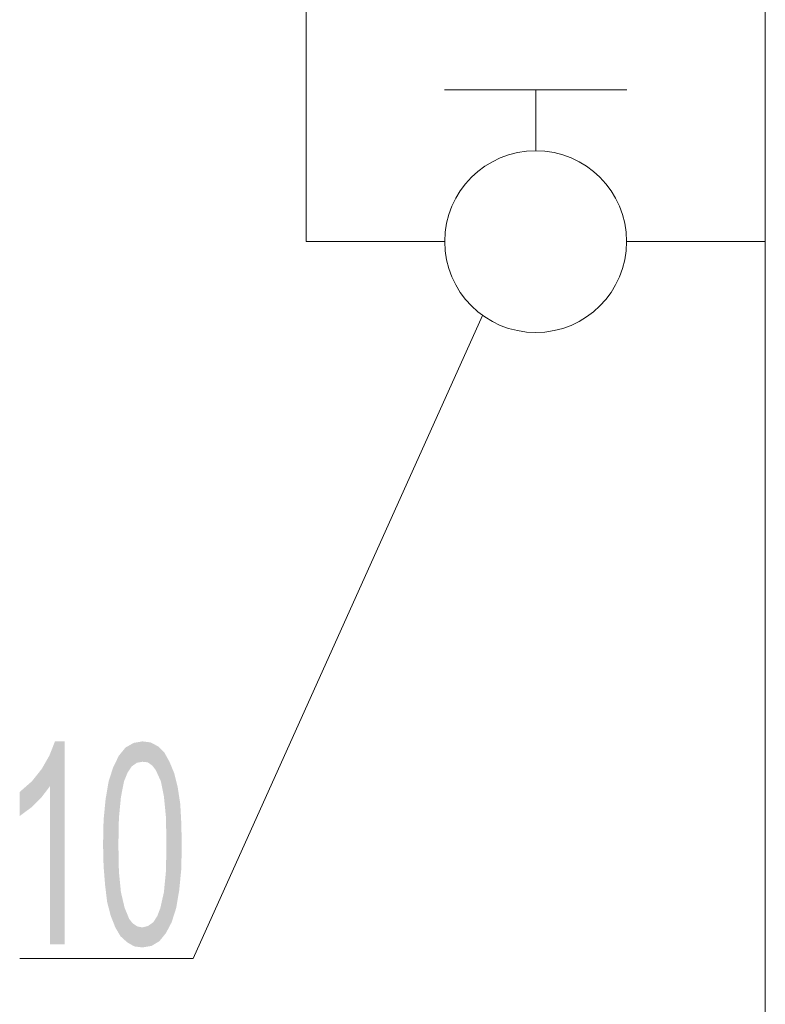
# Model space of a CAD drawing. Header units: millimetres. Extents: x -2603 to 1446, y -6775 to 6616.
# Tile 12 of 74: x -1453 to -1336, y -5677 to -5522. Entities that reach past the tile are written whole.
import ezdxf

# ---------------------------------------------------------------- set-up
doc = ezdxf.new("R2010")
doc.units = ezdxf.units.MM
doc.layers.get('0').update_dxf_attribs({"color": 252})

msp = doc.modelspace()

# ---------------------------------------------------------------- hatches: boundary and pattern name
h = msp.add_hatch(color=7)
h.dxf.hatch_style = 2
h.paths.add_polyline_path([(-1445.97, -5667.83), (-1448.31, -5667.83), (-1448.31, -5642.97), (-1449.59, -5644.66), (-1451.2, -5646.27), (-1453.05, -5647.64), (-1453.05, -5643.86), (-1451.12, -5642.17), (-1449.59, -5640.24), (-1448.39, -5638.15), (-1447.5, -5635.9), (-1445.97, -5635.9)])
h = msp.add_hatch(color=7)
h.dxf.hatch_style = 2
h.paths.add_polyline_path([(-1436.4, -5636.86), (-1435.12, -5636.14), (-1433.75, -5635.9)])
h = msp.add_hatch(color=7)
h.dxf.hatch_style = 2
h.paths.add_polyline_path([(-1436.4, -5636.86), (-1433.75, -5635.9), (-1433.75, -5639.11)])
h = msp.add_hatch(color=7)
h.dxf.hatch_style = 2
h.paths.add_polyline_path([(-1433.75, -5635.9), (-1432.46, -5636.06), (-1431.26, -5636.7)])
h = msp.add_hatch(color=7)
h.dxf.hatch_style = 2
h.paths.add_polyline_path([(-1433.75, -5635.9), (-1431.26, -5636.7), (-1432.94, -5639.19)])
h = msp.add_hatch(color=7)
h.dxf.hatch_style = 2
h.paths.add_polyline_path([(-1433.75, -5635.9), (-1432.94, -5639.19), (-1433.75, -5639.11)])
h = msp.add_hatch(color=7)
h.dxf.hatch_style = 2
h.paths.add_polyline_path([(-1437.45, -5638.15), (-1436.4, -5636.86), (-1435.44, -5639.84)])
h = msp.add_hatch(color=7)
h.dxf.hatch_style = 2
h.paths.add_polyline_path([(-1436.4, -5636.86), (-1434.63, -5639.27), (-1435.44, -5639.84)])
h = msp.add_hatch(color=7)
h.dxf.hatch_style = 2
h.paths.add_polyline_path([(-1436.4, -5636.86), (-1433.75, -5639.11), (-1434.63, -5639.27)])
h = msp.add_hatch(color=7)
h.dxf.hatch_style = 2
h.paths.add_polyline_path([(-1431.26, -5636.7), (-1432.22, -5639.68), (-1432.94, -5639.19)])
h = msp.add_hatch(color=7)
h.dxf.hatch_style = 2
h.paths.add_polyline_path([(-1431.26, -5636.7), (-1431.66, -5640.4), (-1432.22, -5639.68)])
h = msp.add_hatch(color=7)
h.dxf.hatch_style = 2
h.paths.add_polyline_path([(-1431.26, -5636.7), (-1430.85, -5642.17), (-1431.66, -5640.4)])
h = msp.add_hatch(color=7)
h.dxf.hatch_style = 2
h.paths.add_polyline_path([(-1431.26, -5636.7), (-1430.29, -5637.67), (-1429.49, -5639.11)])
h = msp.add_hatch(color=7)
h.dxf.hatch_style = 2
h.paths.add_polyline_path([(-1431.26, -5636.7), (-1429.49, -5639.11), (-1428.76, -5640.88)])
h = msp.add_hatch(color=7)
h.dxf.hatch_style = 2
h.paths.add_polyline_path([(-1431.26, -5636.7), (-1428.76, -5640.88), (-1430.85, -5642.17)])
h = msp.add_hatch(color=7)
h.dxf.hatch_style = 2
h.paths.add_polyline_path([(-1439.06, -5642.17), (-1438.33, -5639.92), (-1437.45, -5638.15)])
h = msp.add_hatch(color=7)
h.dxf.hatch_style = 2
h.paths.add_polyline_path([(-1439.06, -5642.17), (-1437.45, -5638.15), (-1436.08, -5640.8)])
h = msp.add_hatch(color=7)
h.dxf.hatch_style = 2
h.paths.add_polyline_path([(-1437.45, -5638.15), (-1435.44, -5639.84), (-1436.08, -5640.8)])
h = msp.add_hatch(color=7)
h.dxf.hatch_style = 2
h.paths.add_polyline_path([(-1439.06, -5642.17), (-1436.08, -5640.8), (-1436.64, -5642.17)])
h = msp.add_hatch(color=7)
h.dxf.hatch_style = 2
h.paths.add_polyline_path([(-1428.76, -5640.88), (-1430.37, -5644.58), (-1430.85, -5642.17)])
h = msp.add_hatch(color=7)
h.dxf.hatch_style = 2
h.paths.add_polyline_path([(-1428.76, -5640.88), (-1428.2, -5643.13), (-1430.37, -5644.58)])
h = msp.add_hatch(color=7)
h.dxf.hatch_style = 2
h.paths.add_polyline_path([(-1436.64, -5642.17), (-1437.13, -5644.66), (-1439.54, -5644.98)])
h = msp.add_hatch(color=7)
h.dxf.hatch_style = 2
h.paths.add_polyline_path([(-1436.64, -5642.17), (-1439.54, -5644.98), (-1439.06, -5642.17)])
h = msp.add_hatch(color=7)
h.dxf.hatch_style = 2
h.paths.add_polyline_path([(-1430.37, -5644.58), (-1428.2, -5643.13), (-1427.8, -5645.71)])
h = msp.add_hatch(color=7)
h.dxf.hatch_style = 2
h.paths.add_polyline_path([(-1437.13, -5644.66), (-1437.45, -5647.96), (-1439.86, -5648.28)])
h = msp.add_hatch(color=7)
h.dxf.hatch_style = 2
h.paths.add_polyline_path([(-1437.13, -5644.66), (-1439.86, -5648.28), (-1439.54, -5644.98)])
h = msp.add_hatch(color=7)
h.dxf.hatch_style = 2
h.paths.add_polyline_path([(-1430.05, -5647.8), (-1430.37, -5644.58), (-1427.8, -5645.71)])
h = msp.add_hatch(color=7)
h.dxf.hatch_style = 2
h.paths.add_polyline_path([(-1430.05, -5647.8), (-1427.8, -5645.71), (-1427.64, -5648.68)])
h = msp.add_hatch(color=7)
h.dxf.hatch_style = 2
h.paths.add_polyline_path([(-1437.45, -5647.96), (-1437.53, -5652.14), (-1439.94, -5652.14)])
h = msp.add_hatch(color=7)
h.dxf.hatch_style = 2
h.paths.add_polyline_path([(-1437.45, -5647.96), (-1439.94, -5652.14), (-1439.86, -5648.28)])
h = msp.add_hatch(color=7)
h.dxf.hatch_style = 2
h.paths.add_polyline_path([(-1429.97, -5652.14), (-1430.05, -5647.8), (-1427.64, -5648.68)])
h = msp.add_hatch(color=7)
h.dxf.hatch_style = 2
h.paths.add_polyline_path([(-1429.97, -5652.14), (-1427.64, -5648.68), (-1427.56, -5652.14)])
h = msp.add_hatch(color=7)
h.dxf.hatch_style = 2
h.paths.add_polyline_path([(-1437.53, -5652.14), (-1439.86, -5655.52), (-1439.94, -5652.14)])
h = msp.add_hatch(color=7)
h.dxf.hatch_style = 2
h.paths.add_polyline_path([(-1437.53, -5652.14), (-1437.45, -5656.41), (-1439.86, -5655.52)])
h = msp.add_hatch(color=7)
h.dxf.hatch_style = 2
h.paths.add_polyline_path([(-1430.05, -5656.33), (-1429.97, -5652.14), (-1427.56, -5652.14)])
h = msp.add_hatch(color=7)
h.dxf.hatch_style = 2
h.paths.add_polyline_path([(-1430.05, -5656.33), (-1427.56, -5652.14), (-1427.64, -5656)])
h = msp.add_hatch(color=7)
h.dxf.hatch_style = 2
h.paths.add_polyline_path([(-1437.45, -5656.41), (-1439.62, -5658.5), (-1439.86, -5655.52)])
h = msp.add_hatch(color=7)
h.dxf.hatch_style = 2
h.paths.add_polyline_path([(-1437.45, -5656.41), (-1437.13, -5659.62), (-1439.62, -5658.5)])
h = msp.add_hatch(color=7)
h.dxf.hatch_style = 2
h.paths.add_polyline_path([(-1430.37, -5659.62), (-1430.05, -5656.33), (-1427.64, -5656)])
h = msp.add_hatch(color=7)
h.dxf.hatch_style = 2
h.paths.add_polyline_path([(-1430.37, -5659.62), (-1427.64, -5656), (-1427.96, -5659.3)])
h = msp.add_hatch(color=7)
h.dxf.hatch_style = 2
h.paths.add_polyline_path([(-1437.13, -5659.62), (-1439.3, -5661.15), (-1439.62, -5658.5)])
h = msp.add_hatch(color=7)
h.dxf.hatch_style = 2
h.paths.add_polyline_path([(-1438.74, -5663.32), (-1439.3, -5661.15), (-1437.13, -5659.62)])
h = msp.add_hatch(color=7)
h.dxf.hatch_style = 2
h.paths.add_polyline_path([(-1438.74, -5663.32), (-1437.13, -5659.62), (-1436.56, -5662.04)])
h = msp.add_hatch(color=7)
h.dxf.hatch_style = 2
h.paths.add_polyline_path([(-1430.93, -5662.12), (-1430.37, -5659.62), (-1427.96, -5659.3)])
h = msp.add_hatch(color=7)
h.dxf.hatch_style = 2
h.paths.add_polyline_path([(-1430.93, -5662.12), (-1427.96, -5659.3), (-1428.44, -5662.12)])
h = msp.add_hatch(color=7)
h.dxf.hatch_style = 2
h.paths.add_polyline_path([(-1436.16, -5667.5), (-1438.74, -5663.32), (-1436.56, -5662.04)])
h = msp.add_hatch(color=7)
h.dxf.hatch_style = 2
h.paths.add_polyline_path([(-1436.16, -5667.5), (-1436.56, -5662.04), (-1435.84, -5663.81)])
h = msp.add_hatch(color=7)
h.dxf.hatch_style = 2
h.paths.add_polyline_path([(-1428.44, -5662.12), (-1430.05, -5666.06), (-1431.42, -5663.4)])
h = msp.add_hatch(color=7)
h.dxf.hatch_style = 2
h.paths.add_polyline_path([(-1428.44, -5662.12), (-1431.42, -5663.4), (-1430.93, -5662.12)])
h = msp.add_hatch(color=7)
h.dxf.hatch_style = 2
h.paths.add_polyline_path([(-1428.44, -5662.12), (-1429.16, -5664.37), (-1430.05, -5666.06)])
h = msp.add_hatch(color=7)
h.dxf.hatch_style = 2
h.paths.add_polyline_path([(-1436.16, -5667.5), (-1438.01, -5665.17), (-1438.74, -5663.32)])
h = msp.add_hatch(color=7)
h.dxf.hatch_style = 2
h.paths.add_polyline_path([(-1436.16, -5667.5), (-1435.84, -5663.81), (-1435.28, -5664.53)])
h = msp.add_hatch(color=7)
h.dxf.hatch_style = 2
h.paths.add_polyline_path([(-1430.05, -5666.06), (-1432.06, -5664.37), (-1431.42, -5663.4)])
h = msp.add_hatch(color=7)
h.dxf.hatch_style = 2
h.paths.add_polyline_path([(-1436.16, -5667.5), (-1437.21, -5666.54), (-1438.01, -5665.17)])
h = msp.add_hatch(color=7)
h.dxf.hatch_style = 2
h.paths.add_polyline_path([(-1436.16, -5667.5), (-1435.28, -5664.53), (-1434.55, -5665.01)])
h = msp.add_hatch(color=7)
h.dxf.hatch_style = 2
h.paths.add_polyline_path([(-1434.55, -5665.01), (-1435.04, -5668.15), (-1436.16, -5667.5)])
h = msp.add_hatch(color=7)
h.dxf.hatch_style = 2
h.paths.add_polyline_path([(-1434.55, -5665.01), (-1433.75, -5668.31), (-1435.04, -5668.15)])
h = msp.add_hatch(color=7)
h.dxf.hatch_style = 2
h.paths.add_polyline_path([(-1434.55, -5665.01), (-1433.75, -5665.17), (-1433.75, -5668.31)])
h = msp.add_hatch(color=7)
h.dxf.hatch_style = 2
h.paths.add_polyline_path([(-1431.09, -5667.34), (-1433.75, -5665.17), (-1432.86, -5664.93)])
h = msp.add_hatch(color=7)
h.dxf.hatch_style = 2
h.paths.add_polyline_path([(-1431.09, -5667.34), (-1433.75, -5668.31), (-1433.75, -5665.17)])
h = msp.add_hatch(color=7)
h.dxf.hatch_style = 2
h.paths.add_polyline_path([(-1431.09, -5667.34), (-1432.86, -5664.93), (-1432.06, -5664.37)])
h = msp.add_hatch(color=7)
h.dxf.hatch_style = 2
h.paths.add_polyline_path([(-1430.05, -5666.06), (-1431.09, -5667.34), (-1432.06, -5664.37)])
h = msp.add_hatch(color=7)
h.dxf.hatch_style = 2
h.paths.add_polyline_path([(-1431.09, -5667.34), (-1432.3, -5668.07), (-1433.75, -5668.31)])

# ---------------------------------------------------------------- linework, layer by layer
at = {"color": 1, "lineweight": 0, "true_color": 0xff0000}
for points in [[(-1408.01, -4819.86), (-1408.01, -5557.24)], [(-1386.22, -5557.24), (-1408.01, -5557.24)], [(-1335.79, -5557.24), (-1357.58, -5557.24)]]:
    msp.add_lwpolyline(points, dxfattribs=at)
at = {"color": 7, "lineweight": 0}
for points in [[(-1335.79, -5846.38), (-1335.79, -5508.01)], [(-1386.22, -5533.43), (-1357.58, -5533.43)], [(-1371.9, -5543), (-1371.9, -5533.43)], [(-1425.79, -5670.08), (-1380.26, -5568.9)], [(-1453.05, -5670.08), (-1425.79, -5670.08)]]:
    msp.add_lwpolyline(points, dxfattribs=at)
msp.add_circle((-1371.9, -5557.28), 14.3, dxfattribs=at)

doc.saveas('drawing.dxf')
